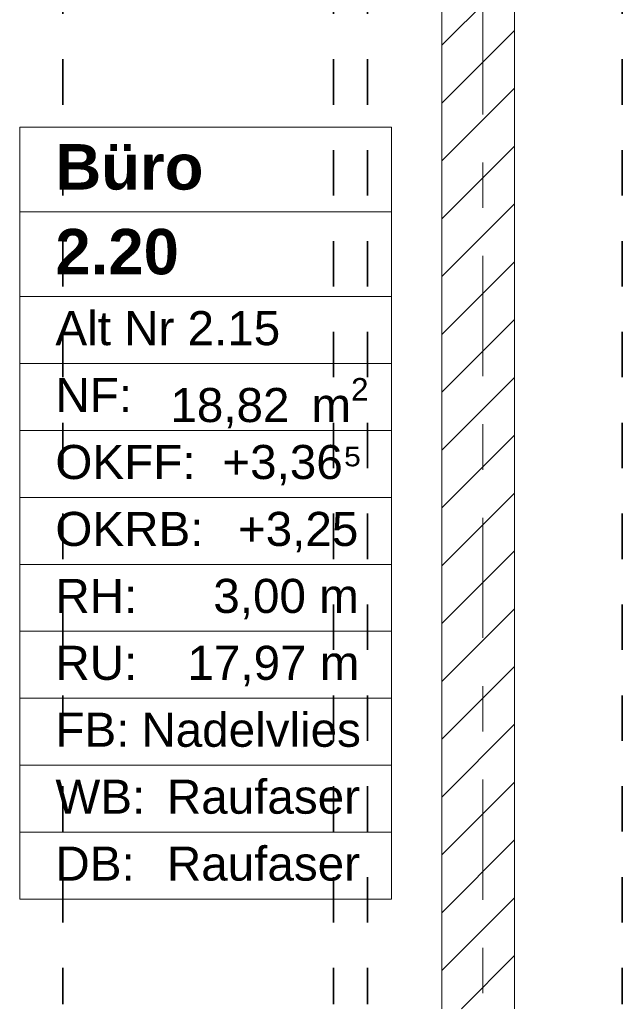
# Model space of a CAD drawing. Header units: metres. Extents: x -3.6 to 84.5, y -11 to 16.8.
# Tile 79 of 137: x 21.1 to 22.4, y 0.7 to 2.9. Entities that reach past the tile are written whole.
import ezdxf

# ---------------------------------------------------------------- set-up
doc = ezdxf.new("R2010")
doc.units = ezdxf.units.M
doc.header["$MEASUREMENT"] = 0
for name, pattern in [('Achse', [0.2, 0.1, -0.05, 0, -0.05]), ('Strichlinie doppelt', [0.546806, 0.264583, -0.105833, 0.070556, -0.105833]), ('Wipeout_Contour', [1, 0, -1])]:
    doc.linetypes.add(name, pattern=pattern)
for name, color, linetype in [('155 - Bemaßung_ Beschriftung.Ausbau - Deckenelemente', 7, 'Continuous'), ('401 - Zone.Raum_ Raumbegrenzung_ Whg.', 7, 'Continuous'), ('451 - Universal.Achsen Raster', 7, 'Continuous'), ('605 - Struktur.Wand Innen', 7, 'Continuous')]:
    doc.layers.add(name, color=color, linetype=linetype)
doc.styles.add('ERSTELLTER_STIL_1', font='txt')
doc.styles.add('ERSTELLTER_STIL_2', font='txt')

msp = doc.modelspace()

# ---------------------------------------------------------------- linework, layer by layer
at = {"layer": '155 - Bemaßung_ Beschriftung.Ausbau - Deckenelemente', "color": 7, "linetype": 'Achse', "lineweight": 35}
for p, q in [((21.205, 5.19), (21.205, 0.71)), ((21.801, 5.19), (21.801, 0.71)), ((21.876, 5.19), (21.876, 0.71)), ((22.437, 5.19), (22.437, 0.71))]:
    msp.add_line(p, q, dxfattribs=at)
at = {"layer": '401 - Zone.Raum_ Raumbegrenzung_ Whg.', "color": 7, "linetype": 'Continuous', "lineweight": 9}
for p, q in [((21.9292, 2.6408), (21.1104, 2.6408)), ((21.1104, 2.6408), (21.1104, 0.9417)), ((21.1104, 2.6408), (21.9292, 2.6408)), ((21.1104, 2.4542), (21.1104, 2.6408)), ((21.9292, 0.9417), (21.9292, 2.6408)), ((21.9292, 2.6408), (21.9292, 2.4542)), ((21.9292, 2.4542), (21.1104, 2.4542)), ((21.1104, 2.4542), (21.9292, 2.4542)), ((21.1104, 2.2676), (21.1104, 2.4542)), ((21.9292, 2.4542), (21.9292, 2.2676)), ((21.9292, 2.2676), (21.1104, 2.2676)), ((21.1104, 2.2676), (21.9292, 2.2676)), ((21.1104, 2.1203), (21.1104, 2.2676)), ((21.9292, 2.2676), (21.9292, 2.1203)), ((21.9292, 2.1203), (21.1104, 2.1203)), ((21.1104, 2.1203), (21.9292, 2.1203)), ((21.1104, 1.973), (21.1104, 2.1203)), ((21.9292, 2.1203), (21.9292, 1.973)), ((21.9292, 1.973), (21.1104, 1.973)), ((21.1104, 1.973), (21.9292, 1.973)), ((21.1104, 1.8256), (21.1104, 1.973)), ((21.9292, 1.973), (21.9292, 1.8256)), ((21.9292, 1.8256), (21.1104, 1.8256)), ((21.1104, 1.8256), (21.9292, 1.8256)), ((21.1104, 1.6783), (21.1104, 1.8256)), ((21.9292, 1.8256), (21.9292, 1.6783)), ((21.9292, 1.6783), (21.1104, 1.6783)), ((21.1104, 1.6783), (21.9292, 1.6783)), ((21.1104, 1.531), (21.1104, 1.6783)), ((21.9292, 1.6783), (21.9292, 1.531)), ((21.9292, 1.531), (21.1104, 1.531)), ((21.1104, 1.531), (21.9292, 1.531)), ((21.1104, 1.3837), (21.1104, 1.531)), ((21.9292, 1.531), (21.9292, 1.3837)), ((21.9292, 1.3837), (21.1104, 1.3837)), ((21.1104, 1.3837), (21.9292, 1.3837)), ((21.1104, 1.2364), (21.1104, 1.3837)), ((21.9292, 1.3837), (21.9292, 1.2364)), ((21.9292, 1.2364), (21.1104, 1.2364)), ((21.1104, 1.2364), (21.9292, 1.2364)), ((21.1104, 1.089), (21.1104, 1.2364)), ((21.9292, 1.2364), (21.9292, 1.089)), ((21.9292, 1.089), (21.1104, 1.089)), ((21.1104, 1.089), (21.9292, 1.089)), ((21.1104, 0.9417), (21.1104, 1.089)), ((21.9292, 1.089), (21.9292, 0.9417)), ((21.1104, 0.9417), (21.9292, 0.9417)), ((21.9292, 0.9417), (21.1104, 0.9417))]:
    msp.add_line(p, q, dxfattribs=at)

# ---------------------------------------------------------------- texts
at = {"layer": '401 - Zone.Raum_ Raumbegrenzung_ Whg.', "color": 7, "lineweight": 9, "attachment_point": 1}
for s, insert, char_height, style in [('\\A1;{\\pqj;\\pt0;\\fArial|b1|i0|c0|p38;}', (21.8507, 2.6261), 0.1, 'ERSTELLTER_STIL_1'), ('\\A1;{\\pqj;\\pt0;\\fArial|b1|i0|c0|p38;Büro}', (21.189, 2.6032), 0.1, 'ERSTELLTER_STIL_1'), ('\\A1;{\\pqj;\\pt0;\\fArial|b1|i0|c0|p38;}', (21.8507, 2.4395), 0.1, 'ERSTELLTER_STIL_1'), ('\\A1;{\\pql;\\pt0;\\fArial|b1|i0|c0|p38;2.20}', (21.189, 2.4166), 0.1, 'ERSTELLTER_STIL_1'), ('\\A1;{\\pqj;\\pt0;\\fArial|b0|i0|c0|p38;Alt Nr 2.15}', (21.189, 2.2357), 0.075, 'ERSTELLTER_STIL_2'), ('\\A1;{\\pqj;\\pt0;\\fArial|b0|i0|c0|p38;}', (21.8507, 2.2529), 0.075, 'ERSTELLTER_STIL_2'), ('\\A1;{\\pqj;\\pt0;\\fArial|b0|i0|c0|p38;NF: }', (21.189, 2.0884), 0.075, 'ERSTELLTER_STIL_2'), ('\\A1;{\\pql;\\pt0,0.05;\\fArial|b0|i0|c0|p38;18,82\\fArial|b0|i0|c0|p38;\\A1{\\H.66x;\\S^  ;}\\fArial|b0|i0|c0|p38; m\\fArial|b0|i0|c0|p38;\\A1{\\H.66x;\\S2^  ;}}', (21.4421, 2.0884), 0.075, 'ERSTELLTER_STIL_2'), ('\\A1;{\\pqj;\\pt0;\\fArial|b0|i0|c0|p38;+3,36⁵}', (21.5565, 1.9411), 0.075, 'ERSTELLTER_STIL_2'), ('\\A1;{\\pqj;\\pt0;\\fArial|b0|i0|c0|p38;OKFF: }', (21.189, 1.9411), 0.075, 'ERSTELLTER_STIL_2'), ('\\A1;{\\pqj;\\pt0;\\fArial|b0|i0|c0|p38;OKRB: }', (21.189, 1.7938), 0.075, 'ERSTELLTER_STIL_2'), ('\\A1;{\\pqj;\\pt0;\\fArial|b0|i0|c0|p38;+3,25}', (21.5908, 1.7938), 0.075, 'ERSTELLTER_STIL_2'), ('\\A1;{\\pqj;\\pt0;\\fArial|b0|i0|c0|p38;3,00 m}', (21.5366, 1.6464), 0.075, 'ERSTELLTER_STIL_2'), ('\\A1;{\\pqj;\\pt0;\\fArial|b0|i0|c0|p38;RH: }', (21.189, 1.6464), 0.075, 'ERSTELLTER_STIL_2'), ('\\A1;{\\pqj;\\pt0;\\fArial|b0|i0|c0|p38;RU: }', (21.189, 1.4991), 0.075, 'ERSTELLTER_STIL_2'), ('\\A1;{\\pqj;\\pt0;\\fArial|b0|i0|c0|p38;17,97 m}', (21.4797, 1.4991), 0.075, 'ERSTELLTER_STIL_2'), ('\\A1;{\\pqj;\\pt0;\\fArial|b0|i0|c0|p38;FB: }', (21.189, 1.3518), 0.075, 'ERSTELLTER_STIL_2'), ('\\A1;{\\pqj;\\pt0;\\fArial|b0|i0|c0|p38;Nadelvlies}', (21.3782, 1.3518), 0.075, 'ERSTELLTER_STIL_2'), ('\\A1;{\\pqj;\\pt0;\\fArial|b0|i0|c0|p38;WB: }', (21.189, 1.2045), 0.075, 'ERSTELLTER_STIL_2'), ('\\A1;{\\pqj;\\pt0;\\fArial|b0|i0|c0|p38;Raufaser}', (21.4344, 1.2045), 0.075, 'ERSTELLTER_STIL_2'), ('\\A1;{\\pqj;\\pt0;\\fArial|b0|i0|c0|p38;Raufaser}', (21.4344, 1.0572), 0.075, 'ERSTELLTER_STIL_2'), ('\\A1;{\\pqj;\\pt0;\\fArial|b0|i0|c0|p38;DB: }', (21.189, 1.0572), 0.075, 'ERSTELLTER_STIL_2')]:
    msp.add_mtext(s, dxfattribs=dict(at, insert=insert, char_height=char_height, style=style))

# ---------------------------------------------------------------- wipeouts: each hides what was drawn before it
at = {"color": 254, "linetype": 'Wipeout_Contour', "lineweight": 0, "ltscale": 89.659123}
msp.add_wipeout([(22.2, 5.1), (22.04, 5.1), (22.04, 0.7), (22.2, 0.7)], dxfattribs=at).dxf.layer = '605 - Struktur.Wand Innen'

# ---------------------------------------------------------------- next in the draw order: hatches: boundary and pattern name
at = {"layer": '605 - Struktur.Wand Innen', "linetype": 'Continuous', "lineweight": 0, "true_color": 0x000000}
h = msp.add_hatch(dxfattribs=at)
h.set_pattern_fill('MW_Ziegel_0001', color=18, style=0, pattern_type=2)
h.set_pattern_definition([(45, (0, 0), (-0.0636396, 0.0636396), [])])
h.paths.add_polyline_path([(22.2, 5.1), (22.04, 5.1), (22.04, 0.7), (22.2, 0.7)])

# ---------------------------------------------------------------- next in the draw order: linework, layer by layer
at = {"layer": '451 - Universal.Achsen Raster', "color": 160, "linetype": 'Strichlinie doppelt', "lineweight": 9, "true_color": 0x3232ff}
msp.add_line((22.13, -10.585), (22.13, 16.355), dxfattribs=at)
at = {"layer": '605 - Struktur.Wand Innen', "color": 7, "linetype": 'Continuous', "lineweight": 18, "flags": 128}
for points in [[(22.04, 5.1), (22.04, 0.7)], [(22.2, 0.7), (22.2, 5.1)]]:
    msp.add_lwpolyline(points, dxfattribs=at)

doc.saveas('drawing.dxf')
